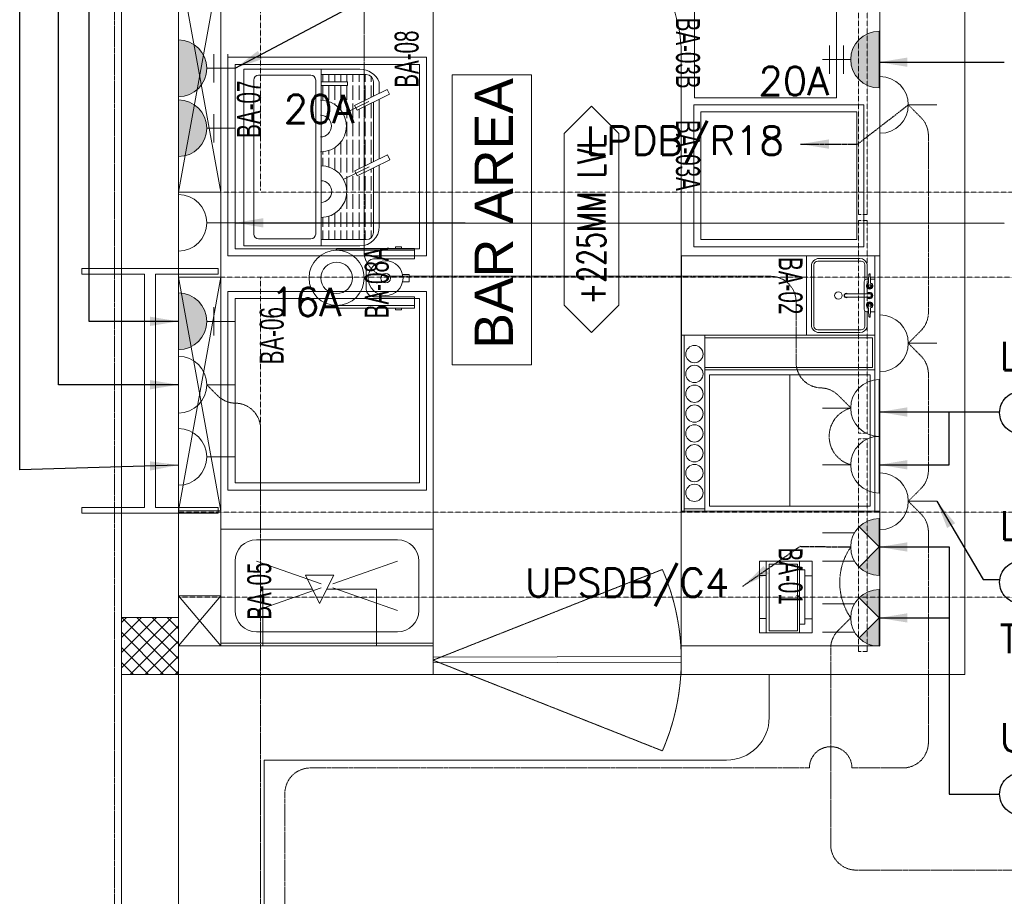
# Model space of a CAD drawing. Header units: millimetres. Extents: x -359 to 21654, y -24856 to 16255.
# Tile 6 of 31: x -359 to 3112, y 7429 to 10518. Entities that reach past the tile are written whole.
import ezdxf
from ezdxf.enums import TextEntityAlignment as Align

# ---------------------------------------------------------------- set-up
doc = ezdxf.new("R2010")
doc.units = ezdxf.units.MM
doc.header["$MEASUREMENT"] = 0
doc.set_wipeout_variables(frame=1)
for name, pattern in [('FP XREF (2)$0$$0$HIDDEN', [0.375, 0.25, -0.125]), ('FP XREF (2)$0$DASHED', [0.75, 0.5, -0.25]), ('FP XREF (2)$0$HIDDEN', [0.375, 0.25, -0.125]), ('HIDDENX2', [0.75, 0.5, -0.25])]:
    doc.linetypes.add(name, pattern=pattern)
doc.layers.get('0').update_dxf_attribs({"color": 1, "lineweight": 5, "true_color": 0xff0000})
doc.layers.add('ELEC-SO-LVL-TAG', color=7, linetype='Continuous')
for name, color, linetype, lineweight, true_color in [('FP XREF (2)$0$a- flr dim 02', 9, 'Continuous', 0, 0x808080), ('FP XREF (2)$0$A-BULKHEAD', 9, 'Continuous', 0, 0x808080), ('FP XREF (2)$0$A-clmn', 9, 'Continuous', 0, 0x808080), ('FP XREF (2)$0$A-COUNTER', 9, 'Continuous', 0, 0x808080), ('FP XREF (2)$0$A-Digital Display', 9, 'Continuous', 0, 0x808080), ('FP XREF (2)$0$A-DOWN LIG', 9, 'Continuous', 0, 0x808080), ('FP XREF (2)$0$A-EQUIP', 9, 'Continuous', 0, 0x808080), ('FP XREF (2)$0$A-GA DIM', 9, 'Continuous', 0, 0x808080), ('FP XREF (2)$0$A-JOINERY', 9, 'Continuous', 0, 0x808080), ('FP XREF (2)$0$Column', 9, 'Continuous', 0, 0x808080), ('FP XREF (2)$0$CYAN', 9, 'Continuous', 0, 0x808080), ('FP XREF (2)$0$elevation line', 9, 'Continuous', 0, 0x808080), ('FP XREF (2)$0$EQUIP.', 9, 'Continuous', 0, 0x808080), ('FP XREF (2)$0$ND_26_HATCH', 9, 'Continuous', 0, 0x808080), ('FP XREF (2)$0$New-Design-Equipment', 9, 'Continuous', 0, 0x808080), ('FP XREF (2)$0$T-TagsWndw', 9, 'Continuous', 0, 0x808080), ('FP XREF (2)$0$Z-AT_Text', 9, 'Continuous', 0, 0x808080), ('M-MEP-ELPR-CKT', 7, 'HIDDENX2', 20, 0x960000), ('M-MEP-ELPR-SOCKET', 5, 'Continuous', 20, 0x0000ff), ('M-MEP-ELSL-DEVICES', 5, 'Continuous', 15, 0x0000ff)]:
    doc.layers.add(name, color=color, linetype=linetype, lineweight=lineweight, true_color=true_color)
for name, color, linetype, lineweight in [('M-MEP-ELLG-TEXT', 7, 'Continuous', 20), ('M-MEP-ELSL-TEXT', 7, 'Continuous', 20), ('M-MEP-GEN', 7, 'Continuous', 5)]:
    doc.layers.add(name, color=color, linetype=linetype, lineweight=lineweight)
doc.styles.add('FP XREF (2)$0$MtXpl_Arial_Narrow', font='arialn.ttf')
doc.styles.add('FP XREF (2)$0$SSP_Note', font='romans.shx', dxfattribs={"width": 0.8})
doc.styles.add('FP XREF (2)$0$SSP_Title', font='arial.ttf')
doc.styles.add('Oswald Light', font='txt')
doc.styles.add('ROMANS-100', font='romans.shx')
doc.styles.get("Standard").update_dxf_attribs({"font": 'romans.shx'})
doc.dimstyles.new('MDS-50', dxfattribs={"dimtxt": 100, "dimasz": 100, "dimexe": 50, "dimexo": 50, "dimgap": 25, "dimtad": 1, "dimdec": 0, "dimtxsty": 'Oswald Light', "dimcen": 0, "dimdle": 1.5875, "dimazin": 0, "dimtfac": 1, "dimtdec": 0, "dimtix": 1, "dimtmove": 0, "dimatfit": 0, "dimfxl": 1, "dimfrac": 2, "dimtolj": 1, "dimarcsym": 0})

# ---------------------------------------------------------------- blocks, each defined once
blk = doc.blocks.new('FP XREF (2)$0$A$C1614d8bb')
at = {"layer": 'FP XREF (2)$0$A-EQUIP', "color": 0, "lineweight": -2}
for p, q in [((1819.8, -2213.8), (1819.8, -1863.8)), ((2319.8, -1863.8), (2319.8, -2213.8)), ((175, -2771.2), (175, -2071.2)), ((175, -2071.2), (875, -2071.2)), ((875, -2071.2), (875, -2771.2)), ((200, -2746.2), (200, -2096.2)), ((200, -2096.2), (850, -2096.2)), ((850, -2096.2), (850, -2746.2)), ((2319.8, -2213.8), (1819.8, -2213.8)), ((1816.8, -2738.8), (1816.8, -2238.8)), ((1816.8, -2238.8), (2416.8, -2238.8)), ((2416.8, -2238.8), (2416.8, -2738.8)), ((1841.8, -2713.8), (1841.8, -2263.8)), ((1841.8, -2263.8), (2391.8, -2263.8)), ((2391.8, -2263.8), (2391.8, -2713.8)), ((2416.8, -2738.8), (1816.8, -2738.8)), ((2391.8, -2713.8), (1841.8, -2713.8)), ((875, -2771.2), (175, -2771.2)), ((850, -2746.2), (200, -2746.2)), ((175, -3596.2), (175, -2896.2)), ((175, -2896.2), (875, -2896.2)), ((875, -2896.2), (875, -3596.2)), ((200, -3571.2), (200, -2921.2)), ((200, -2921.2), (850, -2921.2)), ((850, -2921.2), (850, -3571.2)), ((850, -3571.2), (200, -3571.2)), ((875, -3596.2), (175, -3596.2)), ((150, -3734.2), (898, -3734.2)), ((150, -4135.6), (150, -3734.2)), ((898, -3734.2), (898, -4135.6)), ((275, -3771.2), (773, -3771.2)), ((200, -4020.6), (200, -3846.2)), ((275, -3846.2), (503.4, -3926.2)), ((544.6, -3926.2), (773, -3846.2)), ((848, -3846.2), (848, -4020.6)), ((275, -4020.6), (503.4, -3940.6)), ((544.6, -3940.6), (773, -4020.6)), ((773, -4095.6), (275, -4095.6)), ((898, -4135.6), (150, -4135.6))]:
    blk.add_line(p, q, dxfattribs=at)
for centre, start, end in [((275, -3846.2), 90, 180), ((773, -3846.2), 0, 90), ((275, -4020.6), 180, 270), ((773, -4020.6), 270, 0)]:
    blk.add_arc(centre, 75, start, end, dxfattribs=at)
at = {"layer": 'FP XREF (2)$0$EQUIP.', "color": 0, "lineweight": -2}
for p, q in [((2473.5, -2770.6), (1773.5, -2770.6)), ((1773.5, -3670.6), (1773.5, -2770.6)), ((1773.5, -2770.6), (2473.5, -2770.6)), ((1773.5, -3670.6), (1773.5, -2770.6)), ((1773.5, -2770.6), (2473.5, -2770.6)), ((2214.3, -3050.6), (2214.3, -2770.6)), ((2456, -3670.6), (2456, -2770.6)), ((2473.5, -2770.6), (2473.5, -3670.6)), ((2473.5, -2770.6), (2473.5, -3670.6)), ((2231.8, -2806.9), (2231.8, -3014.3)), ((2240.8, -3018.7), (2240.8, -2802.5)), ((2254.1, -2789.1), (2407, -2789.1)), ((2402.6, -2780.2), (2258.5, -2780.2)), ((2420.4, -2803.5), (2420.4, -2802.5)), ((2420.4, -2802.5), (2420.4, -2856)), ((2428.6, -2800.9), (2428.6, -2853.4)), ((1773.5, -3540.6), (1773.5, -2840.6)), ((2434.6, -2836.2), (2432.3, -2877.1)), ((2437.7, -2834.5), (2436.4, -2834.5)), ((2439.5, -2836.2), (2441.8, -2877.1)), ((2418.1, -2861.7), (2418.1, -2939.7)), ((2433.6, -2853.4), (2426.4, -2853.4)), ((2426.9, -2872.4), (2433.4, -2880.2)), ((2456, -2853.4), (2440.5, -2853.4)), ((2447.7, -2853.4), (2440.5, -2853.4)), ((2447.2, -2872.4), (2440.7, -2880.2)), ((2437.1, -2904.7), (2355, -2904.7)), ((2437.1, -2916.5), (2355, -2916.5)), ((2418.1, -2916.5), (2418.1, -2959.5)), ((2426.9, -2948.8), (2433.4, -2941)), ((2434.6, -2985), (2432.3, -2944.1)), ((2439.5, -2985), (2441.8, -2944.1)), ((2447.2, -2948.8), (2440.7, -2941)), ((2420.4, -3017.7), (2420.4, -2965.2)), ((2433.6, -2967.8), (2426.4, -2967.8)), ((2428.6, -3020.3), (2428.6, -2967.8)), ((2456, -2967.8), (2440.5, -2967.8)), ((2420.4, -3018.7), (2420.4, -3017.7)), ((2437.7, -2986.7), (2436.4, -2986.7)), ((2456, -3050.6), (1773.5, -3050.6)), ((1783.8, -3670.6), (1783.8, -3050.6)), ((1855.6, -3670.6), (1855.6, -3050.6)), ((1855.6, -3050.6), (1855.6, -3173.1)), ((2456, -3050.6), (1855.6, -3050.6)), ((2407, -3032.1), (2254.1, -3032.1)), ((2258.5, -3041), (2402.6, -3041)), ((2456, -3173.1), (2456, -3050.6)), ((1855.6, -3059.3), (1855.6, -3164.3)), ((2447.2, -3059.3), (1855.6, -3059.3)), ((2447.2, -3164.3), (2447.2, -3059.3)), ((1855.6, -3164.3), (2447.2, -3164.3)), ((2456, -3173.1), (1855.6, -3173.1)), ((1855.6, -3173.1), (2456, -3173.1)), ((1873.1, -3190.6), (1873.1, -3653.1)), ((2438.5, -3190.6), (1873.1, -3190.6)), ((2155.8, -3190.6), (2155.8, -3653.1)), ((2438.5, -3653.1), (2438.5, -3190.6)), ((2473.5, -3670.6), (1773.5, -3670.6)), ((2473.5, -3670.6), (1773.5, -3670.6)), ((1855.6, -3661.8), (1783.8, -3661.8)), ((1873.1, -3653.1), (2438.5, -3653.1))]:
    blk.add_line(p, q, dxfattribs=at)
for centre, radius in [((2437.1, -2877.1), 4.14), ((2327.1, -2910.6), 13.3), ((2437.1, -2944.1), 4.14), ((1819.5, -3117.2), 30.5), ((1819.5, -3187), 30.5), ((1819.5, -3256.8), 30.5), ((1819.5, -3326.7), 30.5), ((1819.5, -3396.5), 30.5), ((1819.5, -3466.4), 30.5), ((1819.5, -3536.2), 30.5), ((1819.5, -3606), 30.5)]:
    blk.add_circle(centre, radius, dxfattribs=at)
for centre, radius, start, end in [((2258.5, -2806.9), 26.7, 90, 180), ((2254.1, -2802.5), 13.3, 90, 180), ((2402.6, -2806.9), 26.7, 12.9652, 90), ((2407, -2802.5), 13.3, 0, 90), ((2436.4, -2836.3), 1.78, 90, 176.8202), ((2437.7, -2836.3), 1.78, 3.1798, 90), ((2426.4, -2861.7), 8.29, 90, 180), ((2437.1, -2877.1), 11.2, 111.6803, 68.3197), ((2437.1, -2877.1), 10.1, 158.2704, 21.7296), ((2437.1, -2877.1), 7.1, 172.0082, 7.9918), ((2437.1, -2877.1), 4.73, 173.6403, 6.3597), ((2355, -2910.6), 7.69, 50.2849, 309.7151), ((2355, -2910.6), 5.92, 90, 270), ((2437.1, -2910.6), 11.2, 211.7569, 148.2431), ((2437.1, -2910.6), 10.1, 216.0319, 143.9681), ((2437.1, -2910.6), 7.1, 236.4427, 123.5573), ((2437.1, -2910.6), 5.92, 270, 90), ((2437.1, -2944.1), 11.2, 291.6803, 248.3197), ((2437.1, -2944.1), 10.1, 338.2704, 201.7296), ((2437.1, -2944.1), 7.1, 352.0082, 187.9918), ((2437.1, -2944.1), 4.73, 353.6403, 186.3597), ((2426.4, -2959.5), 8.29, 180, 270), ((2436.4, -2984.9), 1.78, 183.1798, 270), ((2437.7, -2984.9), 1.78, 270, 356.8202), ((2258.5, -3014.3), 26.7, 180, 270), ((2254.1, -3018.7), 13.3, 180, 270), ((2407, -3018.7), 13.3, 270, 0), ((2402.6, -3014.3), 26.7, 270, 347.0348)]:
    blk.add_arc(centre, radius, start, end, dxfattribs=at)
at = {"layer": 'FP XREF (2)$0$New-Design-Equipment', "color": 0, "lineweight": -2, "ltscale": 0.02}
for p, q in [((640.2, -2112.6), (231.3, -2112.6)), ((231.3, -2112.6), (231.3, -2736)), ((503, -2736), (503, -2112.6)), ((265.8, -2694.1), (265.8, -2151.2)), ((282.8, -2134.1), (467.2, -2134.1)), ((484.3, -2151.2), (484.3, -2694.1)), ((503, -2132.2), (662.5, -2132.2)), ((503, -2170.5), (503, -2157.4)), ((503, -2157.4), (596.6, -2157.4)), ((596.6, -2170.5), (503, -2170.5)), ((596.6, -2157.4), (596.6, -2170.5)), ((621.5, -2240.7), (735.9, -2184.3)), ((688.1, -2157.7), (688.1, -2207.9)), ((708.3, -2197.9), (708.3, -2158.5)), ((708.3, -2197.9), (708.3, -2158.5)), ((735.9, -2184.3), (744.4, -2201.4)), ((744.4, -2201.4), (629.9, -2257.8)), ((708.3, -2429.5), (708.3, -2219.2)), ((582.1, -2270), (671.3, -2226.6)), ((629.9, -2257.8), (621.5, -2240.7)), ((688.1, -2229.2), (688.1, -2439.5)), ((622.5, -2471.8), (737, -2415.4)), ((737, -2415.4), (745.4, -2432.5)), ((583.1, -2501.1), (672.3, -2457.7)), ((745.4, -2432.5), (630.9, -2489)), ((688.1, -2460.8), (688.1, -2688.1)), ((708.3, -2667.9), (708.3, -2450.8)), ((630.9, -2489), (622.5, -2471.8)), ((231.3, -2736), (640.2, -2736)), ((467.2, -2711.1), (282.8, -2711.1)), ((662.5, -2713.7), (503, -2713.7))]:
    blk.add_line(p, q, dxfattribs=at)
at = {"layer": 'FP XREF (2)$0$New-Design-Equipment', "color": 0, "linetype": 'Continuous', "lineweight": -2, "ltscale": 0.02}
for p, q in [((509.3, -2157.4), (509.3, -2132.2)), ((530.6, -2157.4), (530.6, -2132.2)), ((551.8, -2157.4), (551.8, -2132.2)), ((573.1, -2157.4), (573.1, -2132.2)), ((594.4, -2157.4), (594.4, -2132.2)), ((615.7, -2157.6), (615.7, -2132.2)), ((637, -2157.6), (637, -2132.2)), ((658.3, -2157.6), (658.3, -2132.2)), ((679.6, -2157.6), (679.6, -2138.7)), ((509.3, -2221.5), (509.3, -2170.5)), ((530.6, -2221.5), (530.6, -2170.5)), ((551.8, -2221.5), (551.8, -2170.5)), ((573.1, -2221.5), (573.1, -2170.5)), ((594.4, -2221.5), (594.4, -2170.5)), ((615.7, -2221.5), (615.7, -2170.4)), ((637, -2221.5), (637, -2170.4)), ((658.3, -2221.5), (658.3, -2170.4)), ((679.6, -2212), (679.6, -2170.4)), ((551.8, -2237.6), (551.8, -2234.2)), ((573.1, -2257.4), (573.1, -2234.2)), ((594.4, -2264), (594.4, -2234.2)), ((615.7, -2253.6), (615.7, -2234.2)), ((615.7, -2285.4), (615.7, -2253.6)), ((637, -2285.4), (637, -2254.3)), ((658.3, -2285.4), (658.3, -2243.8)), ((679.6, -2285.4), (679.6, -2234.2)), ((594.4, -2285.4), (594.4, -2264)), ((594.4, -2349.2), (594.4, -2298.1)), ((615.7, -2349.2), (615.7, -2298.1)), ((637, -2349.2), (637, -2298.1)), ((658.3, -2349.2), (658.3, -2298.1)), ((679.6, -2349.2), (679.6, -2298.1)), ((551.8, -2413.1), (551.8, -2389.1)), ((573.1, -2413.1), (573.1, -2369.3)), ((594.4, -2413.1), (594.4, -2362)), ((615.7, -2413.1), (615.7, -2362)), ((637, -2413.1), (637, -2362)), ((658.3, -2413.1), (658.3, -2362)), ((679.6, -2413.1), (679.6, -2362)), ((509.3, -2413.1), (509.3, -2404.1)), ((509.3, -2453.7), (509.3, -2425.9)), ((530.6, -2413.1), (530.6, -2399.6)), ((530.6, -2457.9), (530.6, -2425.9)), ((551.8, -2468.1), (551.8, -2425.9)), ((573.1, -2477), (573.1, -2425.9)), ((594.4, -2477), (594.4, -2425.9)), ((615.7, -2477), (615.7, -2425.9)), ((637, -2464.6), (637, -2425.9)), ((658.3, -2454.1), (658.3, -2425.9)), ((679.6, -2443.6), (679.6, -2425.9)), ((594.4, -2495.6), (594.4, -2489.8)), ((594.4, -2540.9), (594.4, -2495.6)), ((615.7, -2540.9), (615.7, -2489.8)), ((637, -2540.9), (637, -2489.8)), ((658.3, -2477), (658.3, -2475.5)), ((658.3, -2540.9), (658.3, -2489.8)), ((679.6, -2477), (679.6, -2465)), ((679.6, -2540.9), (679.6, -2489.8)), ((594.4, -2604.8), (594.4, -2553.7)), ((615.7, -2604.8), (615.7, -2553.7)), ((637, -2604.8), (637, -2553.7)), ((658.3, -2604.8), (658.3, -2553.7)), ((679.6, -2604.8), (679.6, -2553.7)), ((573.1, -2604.8), (573.1, -2601.7)), ((509.3, -2668.7), (509.3, -2635.3)), ((530.6, -2668.7), (530.6, -2631)), ((551.8, -2668.7), (551.8, -2620.9)), ((573.1, -2668.7), (573.1, -2617.6)), ((594.4, -2668.7), (594.4, -2617.6)), ((615.7, -2668.7), (615.7, -2617.6)), ((637, -2668.7), (637, -2617.6)), ((658.3, -2668.7), (658.3, -2617.6)), ((679.6, -2668.7), (679.6, -2617.6)), ((509.3, -2713.7), (509.3, -2681.5)), ((530.6, -2713.7), (530.6, -2681.5)), ((551.8, -2713.7), (551.8, -2681.5)), ((573.1, -2713.7), (573.1, -2681.5)), ((594.4, -2713.7), (594.4, -2681.5)), ((615.7, -2713.7), (615.7, -2681.5)), ((637, -2713.7), (637, -2681.5)), ((658.3, -2713.7), (658.3, -2681.5)), ((679.6, -2707.1), (679.6, -2681.5))]:
    blk.add_line(p, q, dxfattribs=at)
at = {"layer": 'FP XREF (2)$0$New-Design-Equipment', "color": 0, "lineweight": -2}
for p, q in [((787, -2738.5, 763.9), (765.7, -2738.5, 763.9)), ((765.7, -2738.5, 763.9), (765.7, -2744.5, 763.9)), ((787, -2744.5, 763.9), (787, -2738.5, 763.9)), ((554, -2751.3, 763.9), (832.3, -2751.3, 763.9)), ((557.9, -2744.5, 763.9), (832.3, -2744.5, 763.9)), ((557.9, -2744.5, 763.9), (557.9, -2751.3, 763.9)), ((765.7, -2744.5, 763.9), (787, -2744.5, 763.9)), ((832.3, -2744.5, 763.9), (832.3, -2751.3, 763.9)), ((832.3, -2781.7, 763.9), (832.3, -2751.3, 763.9)), ((662.5, -2889.2, 763.9), (662.5, -2807.4, 763.9)), ((688.1, -2781.7, 763.9), (832.3, -2781.7, 763.9)), ((790.7, -2836.7, 763.9), (813.3, -2836.7, 763.9)), ((813.3, -2862.6, 763.9), (813.3, -2836.7, 763.9)), ((790.7, -2862.6, 763.9), (813.3, -2862.6, 763.9)), ((688.1, -2914.9, 763.9), (832.3, -2914.9, 763.9)), ((832.3, -2945.6, 763.9), (832.3, -2914.9, 763.9)), ((554, -2945.6, 763.9), (832.3, -2945.6, 763.9)), ((557.9, -2945.7, 763.9), (557.9, -2954.7, 763.9)), ((832.3, -2954.7, 763.9), (832.3, -2945.6, 763.9)), ((557.9, -2954.7, 763.9), (832.3, -2954.7, 763.9)), ((765.7, -2960.7, 763.9), (765.7, -2954.7, 763.9)), ((765.7, -2954.7, 763.9), (787, -2954.7, 763.9)), ((787, -2960.7, 763.9), (765.7, -2960.7, 763.9)), ((787, -2954.7, 763.9), (787, -2960.7, 763.9)), ((2049.3, -4099.8), (2049.3, -3846.3)), ((2049.3, -3846.3), (2234.8, -3846.3)), ((2072.8, -4099.8), (2072.8, -3846.3)), ((2072.8, -3846.3), (2190.4, -3846.3)), ((2190.4, -3846.3), (2190.4, -4099.8)), ((2234.8, -3846.3), (2234.8, -4099.8)), ((2083.2, -4091.9), (2083.2, -3856.8)), ((2083.2, -3856.8), (2182.5, -3856.8)), ((2182.5, -3856.8), (2182.5, -4091.9)), ((2190.4, -4068.4), (2190.4, -3877.7)), ((2190.4, -3877.7), (2208.6, -3877.7)), ((2208.6, -3877.7), (2208.6, -4068.4)), ((2049.3, -4048.8), (2049.3, -3897.3)), ((2049.3, -3897.3), (2072.8, -3897.3)), ((2072.8, -3897.3), (2072.8, -4048.8)), ((2208.6, -4050.1), (2208.6, -3898.6)), ((2208.6, -3898.6), (2234.8, -3898.6)), ((2234.8, -3898.6), (2234.8, -4050.1)), ((2072.8, -4048.8), (2049.3, -4048.8)), ((2234.8, -4050.1), (2208.6, -4050.1)), ((2182.5, -4091.9), (2083.2, -4091.9)), ((2208.6, -4068.4), (2190.4, -4068.4)), ((2234.8, -4099.8), (2049.3, -4099.8)), ((2190.4, -4099.8), (2072.8, -4099.8))]:
    blk.add_line(p, q, dxfattribs=at)
for centre, radius in [((557.9, -2848.5, 763.9), 97.2), ((557.9, -2848.5, 763.9), 55.5), ((730.8, -2849.6, 763.9), 61.2), ((730.8, -2849.6, 763.9), 16.8)]:
    blk.add_circle(centre, radius, dxfattribs=at)
at = {"layer": 'FP XREF (2)$0$New-Design-Equipment', "color": 0, "lineweight": -2, "ltscale": 0.02}
for centre, radius, start, end in [((638.1, -2189.3), 76.7, 23.6686, 88.438), ((282.8, -2151.2), 17, 90, 180), ((467.2, -2151.2), 17, 360, 90), ((662.5, -2157.7), 25.6, 0, 90), ((501.3, -2313.4), 91, 270.2401, 90.2401), ((501.3, -2313.4), 38.3, 270.2401, 90.2401), ((502.4, -2544.5), 91, 270.2401, 90.2401), ((502.4, -2544.5), 38.3, 270.2401, 90.2401), ((640.2, -2667.9), 68.1, 270, 0), ((282.8, -2694.1), 17, 180, 270), ((467.2, -2694.1), 17, 270, 0), ((662.5, -2688.1), 25.6, 270, 0)]:
    blk.add_arc(centre, radius, start, end, dxfattribs=at)
at = {"layer": 'FP XREF (2)$0$New-Design-Equipment', "color": 0, "lineweight": -2}
for centre, start, end in [((688.1, -2807.4, 763.9), 90, 180), ((688.1, -2889.2, 763.9), 180, 270)]:
    blk.add_arc(centre, 25.7, start, end, dxfattribs=at)
blk = doc.blocks.new('FP XREF (2)$0$A$Cdebefd71')
at = {"layer": 'FP XREF (2)$0$A-BULKHEAD', "linetype": 'FP XREF (2)$0$$0$HIDDEN', "ltscale": 3}
for p, q in [((0, 2251), (0, 1433)), ((290, 2251), (290, 1433)), ((0, 1128), (0, 300)), ((290, 1128), (290, 300))]:
    blk.add_line(p, q, dxfattribs=at)
for points in [[(0, 1428), (3800.4, 1428), (3800.4, 1128), (0, 1128)], [(0, 300), (3800.4, 300), (3800.4, 0), (0, 0)]]:
    blk.add_lwpolyline(points, close=True, dxfattribs=at)
blk = doc.blocks.new('FP XREF (2)$0$A$Cdd6ad531')
at = {"layer": 'FP XREF (2)$0$A-DOWN LIG', "color": 0, "lineweight": -2}
for points in [[(150, -300), (0, -300), (0, -600), (150, -600)], [(150, -1423), (0, -1423), (0, -1723), (150, -1723)], [(150, -2546), (0, -2546), (0, -2846), (150, -2846)], [(150, -3669), (0, -3669), (0, -3969), (150, -3969)]]:
    blk.add_lwpolyline(points, close=True, dxfattribs=at)
at = {"layer": 'FP XREF (2)$0$elevation line', "color": 0, "lineweight": -2}
for p, q in [((150, -1723), (0, -2546)), ((0, -1723), (150, -2546)), ((150, -2846), (0, -3669)), ((0, -2846), (150, -3669)), ((150, -3969), (0, -4145.6)), ((0, -3969), (150, -4145.6))]:
    blk.add_line(p, q, dxfattribs=at)
blk = doc.blocks.new('FP XREF (2)$0$A$Ce5cdc398')
at = {"layer": 'FP XREF (2)$0$A-Digital Display', "linetype": 'FP XREF (2)$0$HIDDEN', "ltscale": 3}
for points in [[(2428, -2898.7), (2428, -3648.7), (2398, -3648.7), (2398, -2898.7)], [(2428, -3668.7), (2428, -4418.7), (2398, -4418.7), (2398, -3668.7)], [(2428, -4438.7), (2428, -5188.7), (2398, -5188.7), (2398, -4438.7)]]:
    blk.add_lwpolyline(points, close=True, dxfattribs=at)
blk = doc.blocks.new('FP XREF (2)$0$A$C18bd336f')
at = {"layer": 'FP XREF (2)$0$A-COUNTER', "color": 0}
for p, q in [((-125, 0), (1183.6, 0)), ((-125, -300.1), (958.6, -299.3)), ((2173, -1370.8), (2101.6, -1442.2)), ((2348.5, -1795.8), (2348.5, -4145.6)), ((2648, -1795.8), (2648, -4145.6)), ((773, -4145.6), (-125, -4145.6)), ((773, -4145.6), (773, -4245.6)), ((1648, -4145.6), (2348.5, -4145.6)), ((1648, -4145.6), (1648, -4245.6)), ((2648, -4145.6), (2648, -4245.6)), ((1647.9, -4182.2, 0), (773, -4185.3)), ((1648, -4202.2, 0), (773, -4205.3)), ((-125, -4245.6), (773, -4245.6)), ((1648, -4245.6), (2648, -4245.6))]:
    blk.add_line(p, q, dxfattribs=at)
at = {"layer": 'FP XREF (2)$0$A-COUNTER', "color": 0, "linetype": 'FP XREF (2)$0$DASHED'}
for q in [(1581.4, -3876, 0), (1581.4, -4515.2, 0)]:
    blk.add_line((773, -4195.6), q, dxfattribs=at)
at = {"layer": 'FP XREF (2)$0$A-COUNTER', "color": 0}
for centre, radius, start, end in [((1183.6, -100), 100, 45, 90), ((1748, -1795.8), 900, 0, 45), ((1609.2, -1852.3), 741.5, 4.3731, 40.4994)]:
    blk.add_arc(centre, radius, start, end, dxfattribs=at)
at = {"layer": 'FP XREF (2)$0$A-COUNTER', "color": 0, "linetype": 'FP XREF (2)$0$DASHED'}
blk.add_arc((848, -4195.6), 800, 336.456, 23.544, dxfattribs=at)
at = {"color": 0}
blk.add_wipeout([(1144.8, -485.5), (1233.2, -397.1), (1763.5, -927.4), (1675.2, -1015.8)], dxfattribs=at).dxf.layer = 'FP XREF (2)$0$A-EQUIP'
at = {"layer": 'FP XREF (2)$0$A-COUNTER', "color": 0}
for p, q in [((1254.3, -29.3), (2384.4, -1159.4)), ((958.6, -299.3), (2101.6, -1442.2))]:
    blk.add_line(p, q, dxfattribs=at)
blk = doc.blocks.new('FP XREF (2)$0$SSP_Tag_Wndw')
at = {"layer": 'FP XREF (2)$0$T-TagsWndw'}
for p, q in [((-5.5, 1.75), (-7.25, 0)), ((5.5, 1.75), (-5.5, 1.75)), ((7.25, 0), (5.5, 1.75)), ((-7.25, 0), (-5.5, -1.75)), ((5.5, -1.75), (7.25, 0)), ((-5.5, -1.75), (5.5, -1.75))]:
    blk.add_line(p, q, dxfattribs=at)
at = {"layer": 'FP XREF (2)$0$T-TagsWndw', "style": 'FP XREF (2)$0$SSP_Note', "width": 0.8}
blk.add_attdef('WndwNo', text='', height=1.8, dxfattribs=at).set_placement((0, 0), align=Align.MIDDLE_CENTER)
blk = doc.blocks.new('FP XREF (2)$0$A$Ca29a5755')
at = {"layer": 'FP XREF (2)$0$EQUIP.', "style": 'FP XREF (2)$0$MtXpl_Arial_Narrow', "width": 0.75}
for s, rotation, p in [('BA-08', 90, (1046.9, 10278.5, 0)), ('BA-03B', 270, (1954.5, 10525.6)), ('BA-07', 90, (490.9, 10101.9, 0)), ('BA-03A', 270, (1954.5, 10165.3)), ('BA-08A', 90, (941.5, 9466.1, 0)), ('BA-02', 270, (2316.1, 9681.8, 0)), ('BA-06', 90, (571.4, 9303.8, 0)), ('BA-01', 270, (2316.1, 8658.3, 0)), ('BA-05', 90, (527.3, 8403.8, 0))]:
    blk.add_text(s, height=84.44, rotation=rotation, dxfattribs=at).set_placement(p)
blk = doc.blocks.new('FP XREF (2)')
at = {"layer": 'FP XREF (2)$0$ND_26_HATCH'}
h = blk.add_hatch(dxfattribs=at)
h.set_pattern_fill('ANSI37', color=256, scale=300)
h.set_pattern_definition([(45, (466752.75, 162145.904), (-26.5165043, 26.5165043), []), (135, (466752.75, 162145.904), (-26.5165043, -26.5165043), [])])
h.paths.add_polyline_path([(200, 8411.4), (0, 8411.4), (0, 8211.4), (200, 8211.4)])
at = {"layer": 'FP XREF (2)$0$a- flr dim 02'}
blk.add_lwpolyline([(2283, 8211.4), (2283, 8059.4, -0.414214), (2133, 7909.4), (502, 7909.4), (502, 4520), (200, 4520), (200, 8211.4), (948, 8211.4), (2283, 8211.4)], format="xyb", dxfattribs=at)
at = {"layer": 'FP XREF (2)$0$A-clmn'}
for p, q in [((0, 13480), (0, 0)), ((200, 13480), (200, 200))]:
    blk.add_line(p, q, dxfattribs=at)
blk.add_lwpolyline([(0, 8211.4), (200, 8211.4), (200, 8411.4), (0, 8411.4)], close=True, dxfattribs=at)
at = {"layer": 'FP XREF (2)$0$A-EQUIP'}
blk.add_line((1973, 10396.2), (1973, 8311.4), dxfattribs=at)
blk.add_lwpolyline([(350, 10553.6), (1098, 10553.6), (1098, 8311.4), (350, 8311.4)], close=True, dxfattribs=at)
blk.add_arc((1473, 10396.2), 500, 0, 45, dxfattribs=at)
at = {"layer": 'FP XREF (2)$0$Column'}
blk.add_lwpolyline([(80.5, 9621.8), (-140.5, 9621.8), (-140.5, 9641.8), (340.5, 9641.8), (340.5, 9621.8), (119.5, 9621.8), (119.5, 8799.8), (340.5, 8799.8), (340.5, 8779.8), (-140.5, 8779.8), (-140.5, 8799.8), (80.5, 8799.8)], close=True, dxfattribs=at)
at = {"layer": 'FP XREF (2)$0$A-BULKHEAD'}
blk.add_blockref('FP XREF (2)$0$A$Cdebefd71', (200, 8483), dxfattribs=at)
at = {"layer": 'FP XREF (2)$0$A-Digital Display'}
blk.add_blockref('FP XREF (2)$0$A$Ce5cdc398', (200, 13480), dxfattribs=at)
at = {"layer": 'FP XREF (2)$0$A-JOINERY'}
blk.add_blockref('FP XREF (2)$0$A$Cdd6ad531', (200, 12457), dxfattribs=at)
at = {"layer": 'FP XREF (2)$0$CYAN'}
blk.add_blockref('FP XREF (2)$0$A$C1614d8bb', (200, 12457), dxfattribs=at)
at = {"layer": 'FP XREF (2)$0$A-COUNTER'}
blk.add_blockref('FP XREF (2)$0$A$C18bd336f', (325, 12457), dxfattribs=at)
at = {"layer": 'FP XREF (2)$0$A-GA DIM'}
blk.add_lwpolyline([(1098, 8211.4), (1973, 8211.4)], dxfattribs=at)
at = {"layer": 'FP XREF (2)$0$Z-AT_Text'}
blk.add_lwpolyline([(1165.6, 9301.8), (1165.6, 10323.9), (1444.8, 10323.9), (1444.8, 9301.8)], close=True, dxfattribs=at)
blk.add_blockref('FP XREF (2)$0$A$Ca29a5755', (0, 0))
ref = blk.add_blockref('FP XREF (2)$0$SSP_Tag_Wndw', (1656.6, 9814.7), dxfattribs=dict(xscale=55.05875642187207, yscale=55.05875642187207, zscale=55.05875642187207, rotation=89.99999999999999))
ref.add_attrib('WndwNo', '+225MM LVL', dxfattribs={"layer": 'FP XREF (2)$0$T-TagsWndw', "height": 99.11, "rotation": 90, "style": 'FP XREF (2)$0$SSP_Note', "width": 0.7}).set_placement((1656.6, 9814.7), align=Align.MIDDLE_CENTER)
at = {"layer": 'FP XREF (2)$0$Z-AT_Text', "lineweight": 0, "insert": (1244.3, 9358.9), "char_height": 135, "width": 4445.085, "attachment_point": 1, "rotation": 90, "style": 'FP XREF (2)$0$SSP_Title'}
blk.add_mtext('BAR AREA', dxfattribs=at)
blk = doc.blocks.new('13A DSSO-UPS')
h = blk.add_hatch(color=0)
h.dxf.hatch_style = 1
h.paths.add_polyline_path([(0, 0), (-70.7, 70.7, 0.198912), (-100, 0)])
h.paths.add_polyline_path([(0, 0), (100, 0, 0.198912), (70.7, 70.7)])
at = {"color": 0}
for p, q in [((-50, 86.6), (-50, 200)), ((50, 86.6), (50, 200)), ((0, 0), (-70.7, 70.7)), ((0, 0), (70.7, 70.7)), ((-100, 0), (100, 0))]:
    blk.add_line(p, q, dxfattribs=at)
blk.add_arc((0, 0), 100, 0, 180, dxfattribs=at)
blk = doc.blocks.new('IS-3PIN')
h = blk.add_hatch(color=0)
h.dxf.hatch_style = 1
h.paths.add_polyline_path([(100, 0, 1), (-100, 0)])
at = {"color": 0}
for p, q in [((-50, 175), (50, 175)), ((-50, 150), (50, 150)), ((-50, 125), (50, 125))]:
    blk.add_line(p, q, dxfattribs=at)
blk.add_lwpolyline([(0, 100), (0, 200)], dxfattribs=at)
blk.add_lwpolyline([(-100, 0), (100, 0, 1), (-100, 0)], format="xyb", dxfattribs=at)
blk.add_attdef('XXA', text='', height=100, dxfattribs=at).set_placement((-275, 100), align=Align.MIDDLE_CENTER)
blk = doc.blocks.new('ELEC-SO-LVL-EQP-TAG')
at = {"layer": 'ELEC-SO-LVL-TAG'}
blk.add_lwpolyline([(75, 72.5), (1075, 72.5, -0.414214), (1150, -2.5), (1150, -2.5, -0.414214), (1075, -77.5), (75, -77.5, -0.414214), (0, -2.5), (0, -2.5, -0.414214)], format="xyb", close=True, dxfattribs=at)
at = {"layer": 'ELEC-SO-LVL-TAG', "insert": (75, -2.5), "char_height": 100, "attachment_point": 4}
blk.add_mtext_dynamic_manual_height_columns('{\\Fromans|c0;SO LVL:}', width=1015.069, gutter_width=1, heights=[0], dxfattribs=at)
at = {"layer": 'ELEC-SO-LVL-TAG', "style": 'ROMANS-100'}
for tag, p in [('SO-EQP', (0, 197.5)), ('SO-LVL', (725, -2.5))]:
    blk.add_attdef(tag, text='', height=100, dxfattribs=at).set_placement(p, align=Align.MIDDLE_LEFT)
blk = doc.blocks.new('13A SSSO')
at = {"color": 0}
blk.add_lwpolyline([(0, 100), (0, 200)], dxfattribs=at)
blk.add_lwpolyline([(-100, 0), (100, 0, 1), (-100, 0)], format="xyb", dxfattribs=at)
blk = doc.blocks.new('ELEC-SO-LVL-EQP-TYP-TAG')
at = {"layer": 'ELEC-SO-LVL-TAG'}
blk.add_lwpolyline([(75, 75), (1075, 75, -0.414214), (1150, 0), (1150, 0, -0.414214), (1075, -75), (75, -75, -0.414214), (0, 0), (0, 0, -0.414214)], format="xyb", close=True, dxfattribs=at)
at = {"layer": 'ELEC-SO-LVL-TAG', "char_height": 100, "attachment_point": 4}
for s, width, insert in [('{\\Fromans|c0;SO LVL:}', 1015.069, (75, 0)), ('{\\Fromans|c0;TYP :}', 391.476, (0, -200)), ('{\\Fromans|c0;NOS}', 391.476, (700, -200))]:
    blk.add_mtext_dynamic_manual_height_columns(s, width=width, gutter_width=1, heights=[0], dxfattribs=dict(at, insert=insert))
at = {"layer": 'ELEC-SO-LVL-TAG', "style": 'ROMANS-100'}
for tag, p in [('SO-EQP', (0, 200)), ('SO-LVL', (725, 0)), ('TYP-NOS', (450, -200))]:
    blk.add_attdef(tag, text='', height=100, dxfattribs=at).set_placement(p, align=Align.MIDDLE_LEFT)
blk = doc.blocks.new('LCSB')
at = {"color": 0}
blk.add_lwpolyline([(-50, 250), (50, 250), (0, 150), (0, 150)], close=True, dxfattribs=at)
blk.add_lwpolyline([(25, 200), (200, 200), (200, 0), (-200, 0), (-200, 200), (-25, 200)], dxfattribs=at)

msp = doc.modelspace()

# ---------------------------------------------------------------- block references
msp.add_blockref('FP XREF (2)', (0, 0))

# ---------------------------------------------------------------- next in the draw order: linework, layer by layer
at = {"layer": 'M-MEP-ELPR-CKT', "ltscale": 5}
for points in [[(2570.5, 8410.2), (2526.1, 8365.8, 0.198912), (2499.8, 8302.2), (2499.8, 7611.5, 0.414214), (2589.8, 7521.5), (7922, 7521.5, 0.414214), (8012, 7611.5), (8012, 13465.8, -0.414214), (8102, 13555.8), (12825.4, 13555.8)], [(200, 11127.3), (65.1, 11127.3, 0.414214), (-24.9, 11037.3), (-24.9, 1623.3, 0.414214), (65.1, 1533.3), (272.5, 1533.3, -0.414214), (362.5, 1443.3), (362.5, 1289.8, -0.194191), (337.3, 1227.4), (300, 1188.7), (420.8, 1072.2, 0.194191), (483.3, 1047), (1942.4, 1047, -1), (2092.4, 1047), (4595.6, 1047, -0.198912), (4659.2, 1020.6), (4729.9, 949.9), (4774.3, 994.3, 0.198912), (4800.6, 1057.9), (4800.6, 2068, -0.414214), (4890.6, 2158), (10051, 2158)], [(300, 10819.8), (344.4, 10864.1, -0.198912), (408, 10890.5), (764.5, 10890.5, -0.414214), (854.5, 10800.5), (854.5, 9704, 0.414214), (944.5, 9614), (2287.8, 9614, -0.414214), (2377.8, 9524), (2377.8, 9310.7, 0.406623), (2465.4, 9220.7, -0.192167), (2526.7, 9194.4), (2571.2, 9149.9)], [(575.5, 3293.2), (575.5, 7791.5, -0.414214), (665.5, 7881.5), (2424.8, 7881.5, -1), (2574.8, 7881.5), (2754.2, 7881.5, 0.414214), (2844.2, 7971.5), (2844.2, 8713.5, 0.198912), (2817.8, 8777.1), (2773.5, 8821.5), (2817.8, 8865.9, 0.198912), (2844.2, 8929.5), (2844.2, 9270.1, 0.198912), (2817.8, 9333.7), (2773.5, 9378.1), (2817.8, 9422.4, 0.198912), (2844.2, 9486), (2844.2, 10110.2, 0.198912), (2817.8, 10173.9), (2773.5, 10218.2)], [(1899.8, 295.7), (1855.4, 340.1, -0.198912), (1829.1, 403.7), (1829.1, 1239.5, 0.414214), (1739.1, 1329.5), (576, 1329.5, -0.414363), (486, 1419.5), (489.9, 9077, 0.414363), (399.9, 9167), (402.3, 9167, -0.198912), (338.6, 9193.4), (300, 9232)]]:
    msp.add_lwpolyline(points, format="xyb", dxfattribs=at)
for centre, radius, start, end in [((2598, 9049.9), 103.5, 105.0288, 254.9712), ((2752.6, 8535.2), 220.9, 145.5345, 214.4655)]:
    msp.add_arc(centre, radius, start, end, dxfattribs=at)

# ---------------------------------------------------------------- next in the draw order: block references
at = {"layer": 'ELEC-SO-LVL-TAG'}
msp.add_blockref('ELEC-SO-LVL-EQP-TYP-TAG', (3095.3, 8535.9), dxfattribs=at).add_auto_attribs({'SO-EQP': 'LPDB/R18 (DIGITAL DISPLAY)', 'TYP-NOS': '07', 'SO-LVL': 'N-01'})
at = {"layer": 'M-MEP-ELLG-TEXT'}
for p, values in [((3095.3, 9135.9), {'SO-EQP': 'LPDB/B17 (SPARE SOCKET)', 'SO-LVL': '1050'}), ((3095.3, 7792), {'SO-EQP': 'UPS DB/C4 (POS COUNTER)', 'SO-LVL': '1050'})]:
    msp.add_blockref('ELEC-SO-LVL-EQP-TAG', p, dxfattribs=at).add_auto_attribs(values)
at = {"layer": 'M-MEP-ELPR-SOCKET', "color": 200, "true_color": 0xbf00ff}
ref = msp.add_blockref('IS-3PIN', (2670.5, 10377.9), dxfattribs=dict(at, rotation=89.99999999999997))
ref.add_attrib('XXA', '20A', dxfattribs={"layer": '0', "color": 0, "height": 100}).set_placement((2369.6, 10302.1), align=Align.MIDDLE_CENTER)
at = {"layer": 'M-MEP-ELPR-SOCKET', "color": 200, "true_color": 0xbf00ff, "rotation": 269.9999999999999}
msp.add_blockref('IS-3PIN', (200, 10347.1), dxfattribs=at)
at = {"layer": 'M-MEP-ELPR-SOCKET'}
for name, p, rotation in [('13A SSSO', (2673.5, 10218.2), 270), ('13A SSSO', (200, 9802.5), 270), ('13A SSSO', (2673.5, 9378.1), 270), ('13A SSSO', (200, 9232), 270), ('13A SSSO', (2670.5, 9149.9), 90), ('13A SSSO', (200, 8977.5), 270), ('13A SSSO', (2670.5, 8949.9), 90), ('13A SSSO', (2673.5, 8821.5), 270), ('13A DSSO-UPS', (2670.5, 8660.2), 89.99999999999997), ('13A DSSO-UPS', (2670.5, 8410.2), 89.99999999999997)]:
    msp.add_blockref(name, p, dxfattribs=dict(at, rotation=rotation))
at = {"layer": 'M-MEP-ELPR-SOCKET', "color": 200, "true_color": 0xbf00ff}
ref = msp.add_blockref('IS-3PIN', (200, 10136), dxfattribs=dict(at, rotation=269.9999999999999))
ref.add_attrib('XXA', '20A', dxfattribs={"layer": '0', "color": 0, "height": 100}).set_placement((695.9, 10204), align=Align.MIDDLE_CENTER)
at = {"layer": 'M-MEP-ELPR-SOCKET', "color": 134, "true_color": 0x00a5a5}
ref = msp.add_blockref('IS-3PIN', (200, 9455.3), dxfattribs=dict(at, rotation=270))
ref.add_attrib('XXA', '16A', dxfattribs={"layer": '0', "color": 0, "height": 100}).set_placement((650, 9523.6), align=Align.MIDDLE_CENTER)
at = {"layer": 'M-MEP-ELSL-DEVICES', "color": 6, "true_color": 0xff00ff}
msp.add_blockref('LCSB', (698, 8311.4), dxfattribs=at)

# ---------------------------------------------------------------- next in the draw order: texts
at = {"layer": 'M-MEP-GEN', "char_height": 100, "attachment_point": 5}
for s, width, insert in [('LPDB/R18', 262.905, (1985.3, 10075.8, 1134.4)), ('UPSDB/C4', 357.972, (1782.3, 8518, 1134.4))]:
    msp.add_mtext_dynamic_manual_height_columns(s, width=width, gutter_width=3324.7, heights=[0], dxfattribs=dict(at, insert=insert))

# ---------------------------------------------------------------- next in the draw order: leaders
at = {"layer": 'M-MEP-ELPR-CKT', "ltscale": 5}
for points in [[(2393.5, 10080), (2595, 10080), (2773.5, 10218)], [(2190.5, 8522.2), (2392, 8662.5), (2570.5, 8660.2)]]:
    msp.add_leader(points, dimstyle='MDS-50', override={"dimgap": 25, "dimtad": 0}, dxfattribs=at)
at = {"layer": 'M-MEP-ELSL-TEXT'}
for points, override in [([(200, 8948.8), (-359.4, 8931.5), (-359.4, 14104.2), (3108, 14104.2)], {"dimgap": 25, "dimtad": 0}), ([(200, 9232), (-222.4, 9232), (-222.4, 13599.1), (3111.5, 13599.1)], {"dimgap": 25, "dimtad": 0}), ([(200, 9455.3), (-115, 9455.3), (-115, 13096.6), (3111.5, 13096.6)], {"dimgap": 25, "dimtad": 0}), ([(400, 10347.1), (1376.2, 10866.1), (3111.9, 10866.1)], {"dimgap": 25, "dimtad": 0}), ([(2670.5, 10368.6), (3111.9, 10368.6)], {"dimgap": 25, "dimtad": 0}), ([(400, 9802.5), (1211.1, 9802.5), (3111.9, 9800.9)], {"dimgap": 25, "dimtad": 0}), ([(2670.5, 9135.9), (3095.3, 9135.9)], {"dimgap": 25, "dimtad": 0}), ([(2670.5, 8949.9), (2917.4, 8949.9), (2917.4, 9135.9)], {"dimgap": 25, "dimtad": 0}), ([(2873.5, 8821.5), (3037, 8545.5), (3096, 8545.5)], {"dimtad": 0}), ([(2670.5, 8660.2), (2917.4, 8660.2), (2917.4, 7789.5), (3095.2, 7789.5)], {"dimtad": 0}), ([(2670.5, 8410.2), (2917.4, 8410.2)], {"dimgap": 25, "dimtad": 0})]:
    msp.add_leader(points, dimstyle='MDS-50', override=override, dxfattribs=at)

doc.saveas('drawing.dxf')
